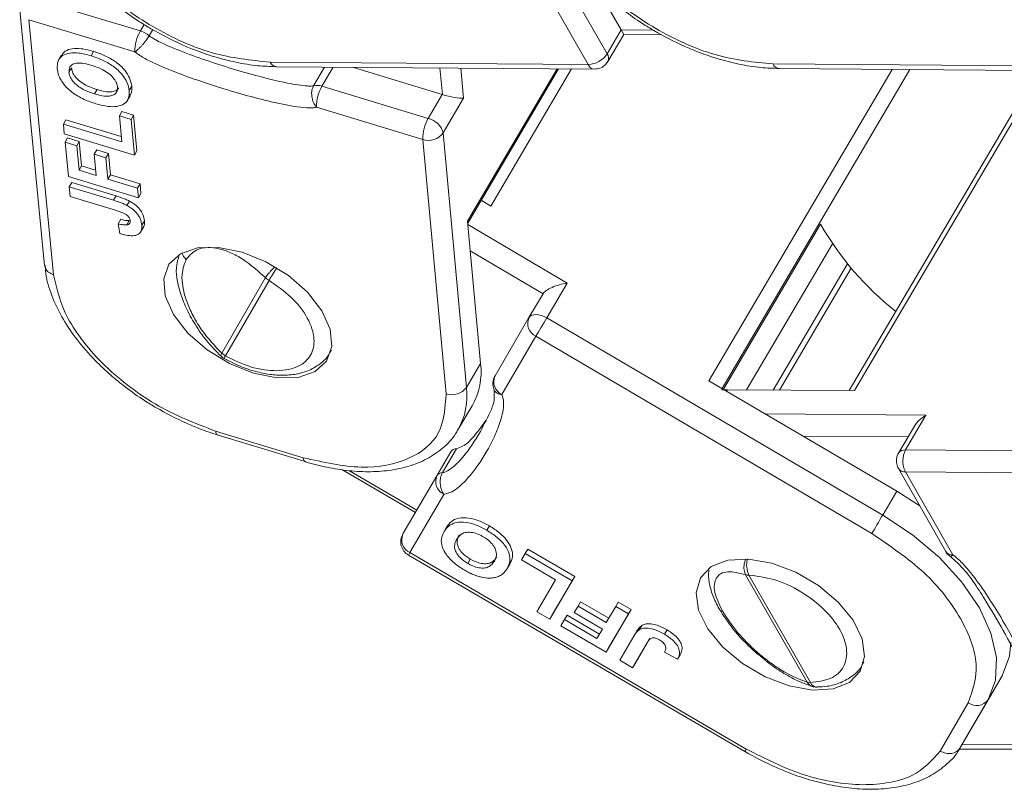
# Model space of a CAD drawing. Header units: millimetres. Extents: x 3186 to 3545, y -371 to -118.
# Tile 15 of 27: x 3352 to 3378, y -177 to -158. Entities that reach past the tile are written whole.
import ezdxf

# ---------------------------------------------------------------- set-up
doc = ezdxf.new("R2010")
doc.units = ezdxf.units.MM

msp = doc.modelspace()

# ---------------------------------------------------------------- linework, layer by layer
at = {"color": 7, "linetype": 'Continuous', "lineweight": 15}
for p, q in [((3367.313, -158.42), (3366.086, -156.267)), ((3366.821, -158.7), (3365.595, -156.547)), ((3367.677, -157.801), (3367.036, -156.675)), ((3355.216, -157.829), (3352.463, -156.992)), ((3352.089, -157.293), (3352.734, -163.908)), ((3352.966, -164.15), (3352.322, -157.536)), ((3355.075, -158.373), (3352.322, -157.536)), ((3355.315, -157.661), (3355.216, -157.829)), ((3355.444, -157.952), (3355.537, -157.794)), ((3367.677, -157.801), (3367.313, -158.42)), ((3367.332, -158.621), (3367.744, -157.919)), ((3367.678, -157.801), (3367.744, -157.919)), ((3368.507, -157.808), (3367.678, -157.801)), ((3367.744, -157.919), (3368.735, -157.927)), ((3353.171, -158.456), (3353.105, -158.568)), ((3354.005, -158.36), (3353.939, -158.472)), ((3358.578, -158.637), (3366.821, -158.7)), ((3371.612, -158.685), (3379.855, -158.748)), ((3353.366, -158.9), (3353.432, -158.787)), ((3358.741, -158.755), (3366.984, -158.818)), ((3359.991, -158.765), (3359.707, -159.248)), ((3359.924, -159.261), (3360.215, -158.766)), ((3363.042, -159.478), (3360.713, -158.77)), ((3362.98, -158.788), (3363.043, -159.478)), ((3363.595, -159.569), (3363.524, -158.792)), ((3366.017, -158.811), (3363.695, -162.76)), ((3363.7, -162.812), (3366.052, -158.811)), ((3364.3, -162.368), (3366.389, -158.814)), ((3374.697, -158.826), (3369.95, -166.901)), ((3370.295, -167.104), (3375.159, -158.829)), ((3371.774, -158.803), (3380.017, -158.867)), ((3378.466, -158.855), (3373.587, -167.156)), ((3373.722, -167.157), (3378.601, -158.856)), ((3354.029, -159.461), (3354.095, -159.348)), ((3354.927, -159.374), (3354.993, -159.261)), ((3362.678, -160.098), (3359.924, -159.261)), ((3363.042, -159.478), (3362.678, -160.098)), ((3354.885, -159.62), (3354.951, -159.507)), ((3363.066, -160.47), (3363.595, -159.569)), ((3354.738, -159.919), (3354.672, -160.031)), ((3354.738, -159.919), (3355.041, -160.011)), ((3362.537, -160.641), (3359.784, -159.804)), ((3353.288, -160.13), (3353.221, -160.242)), ((3353.245, -160.494), (3353.221, -160.242)), ((3353.221, -160.242), (3354.735, -160.703)), ((3353.288, -160.13), (3354.722, -160.566)), ((3354.672, -160.031), (3354.975, -160.124)), ((3354.735, -160.703), (3354.672, -160.031)), ((3354.975, -160.124), (3355.041, -160.011)), ((3354.975, -160.124), (3355.062, -161.046)), ((3355.041, -160.011), (3355.128, -160.934)), ((3355.062, -161.046), (3353.245, -160.494)), ((3363.668, -167.071), (3363.066, -160.47)), ((3353.332, -160.6), (3353.266, -160.712)), ((3353.35, -161.602), (3353.266, -160.712)), ((3353.266, -160.712), (3353.568, -160.804)), ((3353.332, -160.6), (3353.635, -160.692)), ((3353.635, -160.692), (3353.568, -160.804)), ((3353.635, -160.692), (3353.695, -161.329)), ((3363.139, -167.242), (3362.537, -160.641)), ((3353.568, -160.804), (3353.629, -161.442)), ((3354.085, -160.91), (3354.019, -161.023)), ((3354.085, -160.91), (3354.388, -161.002)), ((3354.388, -161.002), (3354.322, -161.115)), ((3354.388, -161.002), (3354.44, -161.556)), ((3355.128, -160.934), (3355.062, -161.046)), ((3354.071, -161.577), (3354.019, -161.023)), ((3354.019, -161.023), (3354.322, -161.115)), ((3354.322, -161.115), (3354.374, -161.669)), ((3353.695, -161.329), (3353.629, -161.442)), ((3353.629, -161.442), (3354.071, -161.577)), ((3353.695, -161.329), (3354.058, -161.44)), ((3355.166, -162.154), (3353.35, -161.602)), ((3353.441, -161.758), (3353.375, -161.87)), ((3353.441, -161.758), (3354.586, -162.106)), ((3354.44, -161.556), (3354.374, -161.669)), ((3354.374, -161.669), (3355.142, -161.902)), ((3354.44, -161.556), (3355.209, -161.79)), ((3353.399, -162.122), (3353.375, -161.87)), ((3353.375, -161.87), (3354.52, -162.218)), ((3355.142, -161.902), (3355.209, -161.79)), ((3355.142, -161.902), (3355.166, -162.154)), ((3355.209, -161.79), (3355.232, -162.041)), ((3354.574, -162.479), (3353.399, -162.122)), ((3354.586, -162.106), (3354.52, -162.218)), ((3354.934, -162.239), (3354.868, -162.352)), ((3355.232, -162.041), (3355.166, -162.154)), ((3364.048, -162.22), (3364.3, -162.368)), ((3354.708, -162.713), (3354.641, -162.826)), ((3354.93, -162.748), (3354.864, -162.86)), ((3355.322, -162.752), (3355.256, -162.864)), ((3364.032, -166.452), (3363.695, -162.76)), ((3354.641, -162.826), (3354.688, -163.084)), ((3355.229, -163.032), (3355.295, -162.92)), ((3366.28, -164.365), (3363.704, -162.851)), ((3372.844, -162.839), (3370.327, -167.122)), ((3363.766, -163.534), (3365.653, -164.643)), ((3370.928, -167.136), (3373.154, -163.348)), ((3373.543, -163.868), (3371.619, -167.141)), ((3371.779, -167.142), (3373.637, -163.98)), ((3358.457, -164.226), (3357.326, -166.185)), ((3358.551, -164.297), (3357.42, -166.256)), ((3365.751, -165.266), (3366.28, -164.365)), ((3365.652, -164.644), (3365.288, -165.263)), ((3365.288, -165.263), (3364.408, -166.776)), ((3374.455, -170.382), (3365.751, -165.266)), ((3365.468, -165.747), (3364.587, -167.259)), ((3374.172, -170.863), (3365.468, -165.747)), ((3360.164, -166.104), (3360.132, -166.164)), ((3360.134, -166.161), (3360.162, -166.113)), ((3357.42, -166.256), (3357.326, -166.185)), ((3364.032, -166.452), (3363.668, -167.071)), ((3374.819, -169.763), (3369.95, -166.901)), ((3370.278, -167.133), (3370.431, -167.132)), ((3370.409, -167.171), (3370.431, -167.132)), ((3370.431, -167.132), (3373.722, -167.157)), ((3363.448, -168.172), (3363.812, -167.552)), ((3375.577, -167.794), (3371.414, -167.762)), ((3375.048, -168.695), (3375.577, -167.794)), ((3375.277, -168.074), (3374.864, -168.776)), ((3357.165, -168.205), (3359.439, -168.896)), ((3357.209, -168.305), (3359.488, -168.997)), ((3372.389, -168.335), (3375.111, -168.356)), ((3363.045, -169.282), (3363.409, -168.663)), ((3363.265, -168.742), (3362.901, -169.362)), ((3383.291, -168.758), (3375.048, -168.695)), ((3374.861, -169.177), (3376.088, -171.33)), ((3360.437, -169.203), (3362.345, -170.317)), ((3362.382, -170.254), (3360.634, -169.233)), ((3362.901, -169.362), (3362.02, -170.874)), ((3375.044, -169.26), (3376.27, -171.413)), ((3383.287, -169.324), (3375.044, -169.26)), ((3363.081, -169.846), (3362.2, -171.358)), ((3374.819, -169.763), (3374.455, -170.382)), ((3375.414, -170.147), (3374.819, -169.763)), ((3363.153, -170.698), (3363.087, -170.811)), ((3364.2, -170.779), (3364.266, -170.666)), ((3362.164, -171.422), (3370.884, -176.516)), ((3370.919, -176.452), (3362.2, -171.358)), ((3365.093, -171.543), (3365.19, -171.377)), ((3365.19, -171.377), (3365.257, -171.264)), ((3365.19, -171.377), (3366.407, -172.09)), ((3365.257, -171.264), (3366.473, -171.977)), ((3363.701, -171.637), (3363.768, -171.524)), ((3364.792, -171.653), (3364.726, -171.766)), ((3365.978, -172.061), (3365.093, -171.543)), ((3366.473, -171.977), (3365.892, -172.975)), ((3366.473, -171.977), (3366.407, -172.09)), ((3370.903, -171.932), (3372.495, -174.715)), ((3370.99, -171.944), (3372.583, -174.727)), ((3365.494, -172.893), (3365.978, -172.061)), ((3366.407, -172.09), (3365.826, -173.087)), ((3366.463, -172.911), (3366.559, -172.745)), ((3366.626, -172.632), (3366.559, -172.745)), ((3366.559, -172.745), (3367.289, -173.173)), ((3366.626, -172.632), (3367.355, -173.06)), ((3367.289, -173.173), (3367.535, -172.751)), ((3367.535, -172.751), (3367.602, -172.638)), ((3367.535, -172.751), (3367.867, -172.945)), ((3367.602, -172.638), (3367.933, -172.832)), ((3365.826, -173.087), (3365.494, -172.893)), ((3365.892, -172.975), (3365.826, -173.087)), ((3366.277, -172.977), (3366.21, -173.09)), ((3366.277, -172.977), (3367.117, -173.469)), ((3367.193, -173.339), (3366.463, -172.911)), ((3367.867, -172.945), (3367.286, -173.943)), ((3367.933, -172.832), (3367.352, -173.83)), ((3367.933, -172.832), (3367.867, -172.945)), ((3366.114, -173.256), (3366.21, -173.09)), ((3367.286, -173.943), (3366.114, -173.256)), ((3366.21, -173.09), (3367.051, -173.582)), ((3368.221, -173.241), (3368.155, -173.354)), ((3367.051, -173.582), (3367.193, -173.339)), ((3368.073, -173.409), (3368.006, -173.521)), ((3368.868, -173.363), (3368.802, -173.476)), ((3367.64, -174.15), (3368.006, -173.521)), ((3368.348, -173.699), (3367.972, -174.345)), ((3368.352, -173.694), (3368.038, -174.232)), ((3368.348, -173.699), (3368.414, -173.586)), ((3367.352, -173.83), (3367.286, -173.943)), ((3368.802, -173.939), (3369.141, -174.121)), ((3369.207, -174.008), (3369.141, -174.121)), ((3367.972, -174.345), (3367.64, -174.15)), ((3368.038, -174.232), (3367.972, -174.345)), ((3373.969, -174.193), (3373.938, -174.251)), ((3373.938, -174.25), (3373.967, -174.202)), ((3372.583, -174.727), (3372.495, -174.715)), ((3376.821, -175.806), (3377.549, -174.556)), ((3377.185, -175.175), (3377.549, -174.556)), ((3375.947, -176.503), (3376.674, -175.255)), ((3376.457, -176.425), (3377.185, -175.175)), ((3376.821, -175.806), (3376.457, -176.425)), ((3376.439, -176.452), (3379.011, -176.461)), ((3378.944, -176.343), (3376.511, -176.334))]:
    msp.add_line(p, q, dxfattribs=at)
at = {"color": 7, "linetype": 'Continuous', "lineweight": 15, "flags": 128}
for points in [[(3358.148, -166.705), (3357.528, -166.454), (3356.946, -166.097), (3356.449, -165.662), (3356.078, -165.184), (3355.863, -164.701), (3355.821, -164.254), (3355.955, -163.879), (3356.255, -163.605), (3356.697, -163.454), (3357.244, -163.44), (3357.852, -163.563), (3358.472, -163.814), (3359.054, -164.171), (3359.55, -164.606), (3359.921, -165.084), (3360.137, -165.566), (3360.179, -166.013), (3360.044, -166.389), (3359.744, -166.663), (3359.303, -166.813), (3358.756, -166.828), (3358.148, -166.705)], [(3365.288, -165.263), (3365.318, -165.228), (3365.359, -165.202), (3365.411, -165.186), (3365.472, -165.181), (3365.539, -165.187), (3365.609, -165.204), (3365.681, -165.231), (3365.751, -165.266)], [(3365.751, -165.266), (3365.716, -165.325), (3365.678, -165.389), (3365.639, -165.456), (3365.599, -165.524), (3365.561, -165.589), (3365.525, -165.649), (3365.494, -165.703), (3365.468, -165.747)], [(3359.439, -168.896), (3359.447, -168.942), (3359.461, -168.975), (3359.48, -168.994), (3359.488, -168.997)], [(3374.172, -170.863), (3374.198, -170.819), (3374.23, -170.765), (3374.265, -170.705), (3374.303, -170.64), (3374.343, -170.572), (3374.383, -170.505), (3374.42, -170.441), (3374.455, -170.382)], [(3374.455, -170.382), (3375.231, -170.899), (3375.925, -171.487), (3376.508, -172.124), (3376.96, -172.785), (3377.262, -173.446), (3377.402, -174.081), (3377.376, -174.664), (3377.185, -175.175)], [(3373.875, -174.436), (3373.595, -174.725), (3373.169, -174.891), (3372.633, -174.923), (3372.03, -174.816), (3371.409, -174.581), (3370.819, -174.236), (3370.31, -173.808), (3369.921, -173.333), (3369.685, -172.85), (3369.621, -172.396), (3369.734, -172.01), (3370.014, -171.721), (3370.44, -171.555), (3370.975, -171.523), (3371.579, -171.63), (3372.2, -171.865), (3372.789, -172.21), (3373.299, -172.638), (3373.688, -173.113), (3373.923, -173.596), (3373.988, -174.05), (3373.875, -174.436)], [(3377.549, -174.556), (3377.74, -174.045), (3377.776, -173.691)]]:
    msp.add_lwpolyline(points, dxfattribs=at)
at = {"color": 7, "linetype": 'Continuous', "lineweight": 15}
for centre, radius, start, end in [((3356.126, -158.355), 1.051, 149.979, 180.9666), ((3355.016, -158.474), 0.675, 50.6616, 72.7566), ((3367.349, -157.988), 0.378, 29.5578, 29.6711), ((3366.797, -158.084), 0.616, 272.3021, 326.9647), ((3367.159, -158.536), 0.192, 333.6761, 36.9509), ((3358.756, -158.564), 0.192, 202.3019, 265.5014), ((3367.003, -158.622), 0.197, 203.2562, 264.574), ((3371.789, -158.612), 0.192, 202.3019, 265.5014), ((3359.793, -159.644), 0.405, 71.0567, 102.2366), ((3360.834, -159.786), 1.051, 149.979, 180.9666), ((3362.869, -160.046), 0.593, 73.0069, 73.0907), ((3363.587, -160.623), 1.051, 149.979, 180.9666), ((3362.555, -160.614), 0.531, 15.6919, 76.6049), ((3362.685, -160.196), 0.469, 251.5652, 324.1742), ((3379.664, -158.933), 7.859, 209.8006, 231.7089), ((3356.689, -163.453), 0.415, 198.3134, 226.3925), ((3347.306, -157.094), 13.354, 327.3559, 329.0067), ((3358.794, -163.88), 0.483, 225.7737, 239.7488), ((3365.625, -165.414), 0.368, 155.9047, 244.8349), ((3357.585, -165.975), 0.4, 226.6778, 240.7139), ((3357.624, -166.389), 0.244, 147.0112, 164.3878), ((3362.288, -166.675), 1.759, 330.07, 7.2735), ((3364.753, -166.978), 0.4, 149.6309, 202.9165), ((3364.744, -166.926), 0.368, 155.9047, 244.8349), ((3363.288, -166.797), 0.469, 251.5652, 324.1742), ((3361.924, -167.294), 1.758, 329.9482, 7.2774), ((3363.416, -168.844), 0.182, 92.1726, 145.9619), ((3375.027, -168.895), 0.201, 83.9299, 143.8991), ((3375.592, -168.982), 0.615, 152.1632, 206.9523), ((3375.025, -169.061), 0.201, 215.4026, 275.3183), ((3363.238, -169.512), 0.368, 155.9047, 244.8349), ((3363.052, -169.464), 0.182, 92.1726, 145.9619), ((3362.366, -171.077), 0.4, 149.6309, 239.7065), ((3362.357, -171.025), 0.368, 155.9047, 244.8349), ((3363.613, -172.203), 1.646, 149.1029, 151.6582), ((3376.252, -171.214), 0.2, 215.3787, 275.3204), ((3371.559, -171.674), 0.63, 165.9981, 205.4073), ((3370.988, -171.648), 0.296, 253.2112, 270.4622), ((3370.348, -172.733), 0.156, 211.1851, 255.2599), ((3372.768, -174.643), 0.203, 204.5564, 266.1641), ((3376.889, -174.954), 0.369, 234.4661, 323.1967)]:
    msp.add_arc(centre, radius, start, end, dxfattribs=at)
for centre, major_axis, ratio, start_param, end_param in [((3363.232, -159.458), (0.409, -0.092), 0.16077, 4.267982, 5.838778), ((3366.163, -164.564), (0.522, 0.135), 0.317861, 1.263041, 2.833838), ((3375.739, -168.078), (0.492, 0.279), 0.577382, 1.570796, 2.356113)]:
    msp.add_ellipse(centre, major_axis=major_axis, ratio=ratio, start_param=start_param, end_param=end_param, dxfattribs=at)
for points, knots in [([(3353.066, -155.428), (3353.075, -155.446), (3353.17, -155.642), (3353.45, -156.022), (3353.864, -156.508), (3354.298, -156.917), (3354.725, -157.265), (3355.12, -157.545), (3355.393, -157.711), (3355.492, -157.771)], [0, 0, 0, 0, 0.021193, 0.220868, 0.437045, 0.597341, 0.735075, 0.903528, 1, 1, 1, 1]), ([(3366.099, -155.476), (3366.109, -155.495), (3366.204, -155.69), (3366.484, -156.071), (3366.898, -156.556), (3367.332, -156.965), (3367.759, -157.314), (3368.153, -157.593), (3368.426, -157.759), (3368.526, -157.819)], [0, 0, 0, 0, 0.021193, 0.220868, 0.437045, 0.597341, 0.735075, 0.903528, 1, 1, 1, 1]), ([(3355.444, -157.952), (3355.421, -157.988), (3355.386, -158.043), (3355.323, -158.126), (3355.271, -158.189), (3355.216, -158.25), (3355.147, -158.318), (3355.103, -158.351), (3355.075, -158.373)], [0, 0, 0, 0, 0.230756, 0.3578667, 0.5000539, 0.6199613, 0.760565, 1, 1, 1, 1]), ([(3359.707, -159.248), (3359.686, -159.251), (3359.636, -159.259), (3359.502, -159.255), (3359.208, -159.219), (3358.558, -159.083), (3357.757, -158.862), (3356.914, -158.592), (3356.253, -158.351), (3355.781, -158.155), (3355.521, -158.008), (3355.467, -157.969), (3355.444, -157.952)], [0, 0, 0, 0, 0.017955, 0.042504, 0.101636, 0.231293, 0.500013, 0.65744, 0.813011, 0.957617, 0.98211, 1, 1, 1, 1]), ([(3355.492, -157.771), (3355.753, -157.913), (3356.118, -158.114), (3356.676, -158.344), (3357.15, -158.509), (3357.707, -158.65), (3358.244, -158.739), (3358.582, -158.747), (3358.739, -158.751)], [0, 0, 0, 0, 0.244335, 0.343056, 0.50539, 0.671363, 0.846999, 1, 1, 1, 1]), ([(3368.526, -157.819), (3368.786, -157.962), (3369.152, -158.162), (3369.71, -158.392), (3370.184, -158.557), (3370.74, -158.698), (3371.277, -158.787), (3371.615, -158.795), (3371.772, -158.799)], [0, 0, 0, 0, 0.244335, 0.343056, 0.50539, 0.671363, 0.846999, 1, 1, 1, 1]), ([(3353.064, -158.811), (3353.063, -158.742), (3353.063, -158.604), (3353.183, -158.459), (3353.378, -158.39), (3353.637, -158.392), (3353.831, -158.444), (3353.939, -158.472)], [0, 0, 0, 0, 0.203919, 0.410143, 0.593167, 0.774496, 1, 1, 1, 1]), ([(3353.182, -158.462), (3353.206, -158.423), (3353.261, -158.336), (3353.446, -158.279), (3353.702, -158.279), (3353.897, -158.331), (3354.005, -158.36)], [0, 0, 0, 0, 0.20429, 0.451186, 0.695798, 1, 1, 1, 1]), ([(3354.005, -158.36), (3354.103, -158.393), (3354.3, -158.459), (3354.589, -158.625), (3354.814, -158.833), (3354.956, -159.057), (3354.98, -159.191), (3354.993, -159.261)], [0, 0, 0, 0, 0.204593, 0.411054, 0.622248, 0.800999, 1, 1, 1, 1]), ([(3359.784, -159.804), (3359.747, -159.811), (3359.667, -159.826), (3359.368, -159.819), (3358.863, -159.727), (3358.169, -159.559), (3357.488, -159.364), (3356.844, -159.158), (3356.236, -158.943), (3355.74, -158.742), (3355.34, -158.556), (3355.163, -158.433), (3355.075, -158.373)], [0, 0, 0, 0, 0.028797, 0.062785, 0.204515, 0.34939, 0.500003, 0.62989, 0.750047, 0.877684, 0.939695, 1, 1, 1, 1]), ([(3353.366, -158.9), (3353.368, -158.849), (3353.371, -158.762), (3353.462, -158.685), (3353.591, -158.652), (3353.764, -158.668), (3353.893, -158.704), (3353.954, -158.721)], [0, 0, 0, 0, 0.24016, 0.407539, 0.574764, 0.796346, 1, 1, 1, 1]), ([(3353.939, -158.472), (3354.037, -158.505), (3354.234, -158.572), (3354.523, -158.738), (3354.748, -158.946), (3354.89, -159.17), (3354.914, -159.303), (3354.927, -159.374)], [0, 0, 0, 0, 0.204593, 0.411054, 0.622248, 0.800999, 1, 1, 1, 1]), ([(3366.984, -158.817), (3367.032, -158.813), (3367.128, -158.804), (3367.252, -158.73), (3367.305, -158.656), (3367.331, -158.62)], [0, 0, 0, 0, 0.345274, 0.687093, 1, 1, 1, 1]), ([(3353.161, -159.108), (3353.141, -159.07), (3353.105, -159.001), (3353.076, -158.901), (3353.068, -158.841), (3353.064, -158.811)], [0, 0, 0, 0, 0.372031, 0.683777, 1, 1, 1, 1]), ([(3354.029, -159.461), (3353.93, -159.428), (3353.775, -159.375), (3353.578, -159.25), (3353.456, -159.128), (3353.384, -159.005), (3353.372, -158.933), (3353.366, -158.9)], [0, 0, 0, 0, 0.319472, 0.499874, 0.681163, 0.852974, 1, 1, 1, 1]), ([(3354.095, -159.348), (3353.996, -159.315), (3353.841, -159.262), (3353.644, -159.137), (3353.522, -159.015), (3353.45, -158.893), (3353.438, -158.82), (3353.432, -158.787)], [0, 0, 0, 0, 0.319472, 0.499874, 0.681163, 0.852974, 1, 1, 1, 1]), ([(3353.954, -158.721), (3354.053, -158.755), (3354.21, -158.808), (3354.412, -158.936), (3354.537, -159.062), (3354.607, -159.183), (3354.619, -159.252), (3354.624, -159.282)], [0, 0, 0, 0, 0.319116, 0.506214, 0.694344, 0.868092, 1, 1, 1, 1]), ([(3353.597, -159.518), (3353.552, -159.489), (3353.462, -159.431), (3353.312, -159.305), (3353.212, -159.193), (3353.167, -159.117), (3353.161, -159.108)], [0, 0, 0, 0, 0.250896, 0.502166, 0.940512, 1, 1, 1, 1]), ([(3354.624, -159.282), (3354.622, -159.328), (3354.619, -159.41), (3354.535, -159.487), (3354.407, -159.527), (3354.23, -159.516), (3354.096, -159.479), (3354.029, -159.461)], [0, 0, 0, 0, 0.213563, 0.386192, 0.558454, 0.780281, 1, 1, 1, 1]), ([(3354.927, -159.374), (3354.927, -159.442), (3354.927, -159.58), (3354.811, -159.727), (3354.617, -159.795), (3354.363, -159.796), (3354.171, -159.745), (3354.065, -159.716)], [0, 0, 0, 0, 0.205433, 0.413226, 0.595657, 0.776233, 1, 1, 1, 1]), ([(3354.661, -159.304), (3354.641, -159.328), (3354.6, -159.378), (3354.472, -159.414), (3354.297, -159.404), (3354.162, -159.367), (3354.095, -159.348)], [0, 0, 0, 0, 0.202104, 0.42603, 0.714386, 1, 1, 1, 1]), ([(3354.993, -159.261), (3354.999, -159.333), (3355.007, -159.426), (3354.952, -159.487), (3354.94, -159.5)], [0, 0, 0, 0, 0.777267, 1, 1, 1, 1]), ([(3359.784, -159.804), (3359.755, -159.766), (3359.711, -159.705), (3359.675, -159.605), (3359.658, -159.523), (3359.654, -159.443), (3359.664, -159.343), (3359.69, -159.285), (3359.707, -159.248)], [0, 0, 0, 0, 0.239435, 0.3800887, 0.499946, 0.642148, 0.7692635, 1, 1, 1, 1]), ([(3354.065, -159.716), (3354.016, -159.701), (3353.914, -159.668), (3353.756, -159.605), (3353.65, -159.547), (3353.597, -159.518)], [0, 0, 0, 0, 0.308297, 0.650122, 1, 1, 1, 1]), ([(3354.52, -162.218), (3354.569, -162.234), (3354.651, -162.26), (3354.768, -162.303), (3354.835, -162.336), (3354.868, -162.352)], [0, 0, 0, 0, 0.416831, 0.706738, 1, 1, 1, 1]), ([(3354.586, -162.106), (3354.635, -162.121), (3354.717, -162.147), (3354.834, -162.191), (3354.901, -162.223), (3354.934, -162.239)], [0, 0, 0, 0, 0.416831, 0.706738, 1, 1, 1, 1]), ([(3354.934, -162.239), (3354.981, -162.267), (3355.084, -162.329), (3355.208, -162.453), (3355.298, -162.603), (3355.313, -162.698), (3355.322, -162.752)], [0, 0, 0, 0, 0.206451, 0.456836, 0.694177, 1, 1, 1, 1]), ([(3354.574, -162.479), (3354.619, -162.494), (3354.71, -162.523), (3354.823, -162.569), (3354.895, -162.625), (3354.932, -162.676), (3354.947, -162.721), (3354.951, -162.748), (3354.952, -162.756)], [0, 0, 0, 0, 0.272262, 0.546684, 0.659253, 0.771268, 0.935125, 1, 1, 1, 1]), ([(3354.868, -162.352), (3354.915, -162.38), (3355.017, -162.441), (3355.141, -162.566), (3355.232, -162.715), (3355.247, -162.811), (3355.256, -162.864)], [0, 0, 0, 0, 0.206451, 0.456836, 0.694177, 1, 1, 1, 1]), ([(3354.708, -162.713), (3354.732, -162.719), (3354.782, -162.732), (3354.859, -162.749), (3354.906, -162.748), (3354.93, -162.748)], [0, 0, 0, 0, 0.312455, 0.650802, 1, 1, 1, 1]), ([(3354.952, -162.756), (3354.951, -162.777), (3354.95, -162.814), (3354.914, -162.849), (3354.881, -162.856), (3354.864, -162.86)], [0, 0, 0, 0, 0.410571, 0.709085, 1, 1, 1, 1]), ([(3355.322, -162.752), (3355.327, -162.808), (3355.333, -162.872), (3355.296, -162.913), (3355.292, -162.917)], [0, 0, 0, 0, 0.887347, 1, 1, 1, 1]), ([(3354.864, -162.86), (3354.837, -162.86), (3354.788, -162.86), (3354.712, -162.844), (3354.665, -162.832), (3354.641, -162.826)], [0, 0, 0, 0, 0.392386, 0.695009, 1, 1, 1, 1]), ([(3355.256, -162.864), (3355.256, -162.918), (3355.256, -163.008), (3355.18, -163.101), (3355.061, -163.144), (3354.889, -163.138), (3354.758, -163.103), (3354.688, -163.084)], [0, 0, 0, 0, 0.242194, 0.410832, 0.580073, 0.776537, 1, 1, 1, 1]), ([(3356.403, -163.753), (3356.496, -163.647), (3356.639, -163.483), (3356.96, -163.434), (3357.244, -163.466), (3357.556, -163.571), (3357.972, -163.791), (3358.266, -164.055), (3358.457, -164.226)], [0, 0, 0, 0, 0.233967, 0.362712, 0.492722, 0.623787, 0.756068, 1, 1, 1, 1]), ([(3356.216, -163.681), (3356.193, -163.751), (3356.108, -164.01), (3356.201, -164.489), (3356.395, -165.016), (3356.628, -165.447), (3356.934, -165.881), (3357.183, -166.135), (3357.311, -166.266)], [0, 0, 0, 0, 0.098966, 0.364782, 0.510856, 0.665519, 0.828661, 1, 1, 1, 1]), ([(3357.326, -166.185), (3357.147, -165.995), (3356.87, -165.701), (3356.591, -165.243), (3356.426, -164.884), (3356.323, -164.538), (3356.269, -164.124), (3356.35, -163.899), (3356.403, -163.753)], [0, 0, 0, 0, 0.243932, 0.37608, 0.507278, 0.637157, 0.766033, 1, 1, 1, 1]), ([(3352.966, -164.15), (3352.922, -164.131), (3352.832, -164.094), (3352.752, -164.002), (3352.743, -163.934), (3352.74, -163.906)], [0, 0, 0, 0, 0.366811, 0.733621, 1, 1, 1, 1]), ([(3352.75, -163.909), (3352.755, -164.003), (3352.773, -164.28), (3352.933, -164.753), (3353.202, -165.303), (3353.572, -165.848), (3353.994, -166.333), (3354.426, -166.742), (3354.854, -167.091), (3355.248, -167.371), (3355.521, -167.536), (3355.621, -167.596)], [0, 0, 0, 0, 0.072204, 0.213742, 0.351541, 0.483826, 0.627043, 0.733239, 0.824488, 0.936087, 1, 1, 1, 1]), ([(3358.457, -164.226), (3358.476, -164.199), (3358.506, -164.157), (3358.567, -164.086), (3358.625, -164.022), (3358.67, -163.978), (3358.695, -163.954)], [0, 0, 0, 0, 0.360854, 0.552167, 0.751424, 1, 1, 1, 1]), ([(3352.966, -164.15), (3353.053, -164.524), (3353.185, -165.098), (3353.736, -165.909), (3354.285, -166.52), (3354.949, -167.08), (3355.897, -167.717), (3356.665, -168.013), (3357.165, -168.205)], [0, 0, 0, 0, 0.239602, 0.368454, 0.5, 0.631546, 0.760398, 1, 1, 1, 1]), ([(3358.551, -164.297), (3358.749, -164.435), (3359.161, -164.723), (3359.585, -165.276), (3359.76, -165.815), (3359.665, -166.258), (3359.33, -166.561), (3358.778, -166.674), (3358.09, -166.579), (3357.637, -166.361), (3357.42, -166.256)], [0, 0, 0, 0, 0.120249, 0.25, 0.379751, 0.5, 0.620249, 0.75, 0.879751, 1, 1, 1, 1]), ([(3357.31, -166.265), (3357.31, -166.265), (3357.305, -166.263), (3357.302, -166.243), (3357.317, -166.208), (3357.326, -166.185)], [0, 0, 0, 0, 0.012071, 0.35494, 1, 1, 1, 1]), ([(3357.323, -166.285), (3357.506, -166.382), (3357.763, -166.518), (3358.154, -166.65), (3358.48, -166.729), (3358.854, -166.766), (3359.219, -166.745), (3359.569, -166.654), (3359.874, -166.473), (3360.074, -166.299), (3360.121, -166.173), (3360.126, -166.161)], [0, 0, 0, 0, 0.173324, 0.243065, 0.356986, 0.472317, 0.594172, 0.720041, 0.849801, 0.986097, 1, 1, 1, 1]), ([(3364.384, -167.134), (3364.39, -167.23), (3364.401, -167.441), (3364.239, -167.818), (3364.091, -168.097), (3363.991, -168.285)], [0, 0, 0, 0, 0.215096, 0.471895, 1, 1, 1, 1]), ([(3364.587, -167.259), (3364.599, -167.295), (3364.626, -167.372), (3364.641, -167.608), (3364.561, -167.937), (3364.397, -168.355), (3364.195, -168.739), (3363.976, -169.085), (3363.741, -169.393), (3363.516, -169.623), (3363.302, -169.788), (3363.154, -169.826), (3363.081, -169.846)], [0, 0, 0, 0, 0.028797, 0.062785, 0.204515, 0.34939, 0.500003, 0.62989, 0.750047, 0.877684, 0.939695, 1, 1, 1, 1]), ([(3364.587, -167.259), (3364.546, -167.251), (3364.481, -167.237), (3364.422, -167.193), (3364.402, -167.164), (3364.392, -167.151)], [0, 0, 0, 0, 0.478922, 0.760259, 1, 1, 1, 1]), ([(3355.621, -167.596), (3355.881, -167.739), (3356.247, -167.938), (3356.784, -168.163), (3357.053, -168.251), (3357.213, -168.303)], [0, 0, 0, 0, 0.501764, 0.704496, 1, 1, 1, 1]), ([(3364.17, -167.933), (3364.056, -168.092), (3363.885, -168.332), (3363.632, -168.585), (3363.465, -168.643), (3363.409, -168.663)], [0, 0, 0, 0, 0.566081, 0.855956, 1, 1, 1, 1]), ([(3357.165, -168.205), (3357.17, -168.237), (3357.178, -168.289), (3357.204, -168.296), (3357.215, -168.299)], [0, 0, 0, 0, 0.609193, 1, 1, 1, 1]), ([(3359.488, -168.997), (3359.494, -168.999), (3359.684, -169.065), (3360.067, -169.151), (3360.632, -169.244), (3361.195, -169.27), (3361.737, -169.227), (3362.245, -169.108), (3362.71, -168.91), (3363.105, -168.615), (3363.358, -168.361), (3363.431, -168.189), (3363.439, -168.171)], [0, 0, 0, 0, 0.003663, 0.112987, 0.228677, 0.347761, 0.469409, 0.593203, 0.719248, 0.848536, 0.983761, 1, 1, 1, 1]), ([(3363.992, -168.283), (3363.918, -168.402), (3363.77, -168.643), (3363.506, -168.967), (3363.286, -169.182), (3363.113, -169.268), (3363.065, -169.278), (3363.045, -169.282)], [0, 0, 0, 0, 0.307483, 0.621985, 0.914318, 0.963835, 1, 1, 1, 1]), ([(3374.865, -168.777), (3374.864, -168.778), (3374.841, -168.806), (3374.819, -168.875), (3374.812, -168.942), (3374.809, -168.977)], [0, 0, 0, 0, 0.030462, 0.507524, 1, 1, 1, 1]), ([(3374.809, -168.977), (3374.814, -169.029), (3374.82, -169.099), (3374.854, -169.16), (3374.862, -169.176)], [0, 0, 0, 0, 0.742746, 1, 1, 1, 1]), ([(3363.045, -169.282), (3363.027, -169.32), (3363, -169.378), (3362.986, -169.478), (3362.985, -169.559), (3362.996, -169.643), (3363.021, -169.744), (3363.058, -169.806), (3363.081, -169.846)], [0, 0, 0, 0, 0.230756, 0.3578667, 0.5000539, 0.6199613, 0.760565, 1, 1, 1, 1]), ([(3363.153, -170.698), (3363.188, -170.648), (3363.26, -170.545), (3363.457, -170.453), (3363.713, -170.447), (3363.998, -170.523), (3364.174, -170.617), (3364.266, -170.666)], [0, 0, 0, 0, 0.204593, 0.411054, 0.622248, 0.800999, 1, 1, 1, 1]), ([(3363.087, -170.811), (3363.122, -170.76), (3363.194, -170.658), (3363.39, -170.565), (3363.647, -170.56), (3363.932, -170.635), (3364.108, -170.729), (3364.2, -170.779)], [0, 0, 0, 0, 0.204593, 0.411054, 0.622248, 0.800999, 1, 1, 1, 1]), ([(3364.266, -170.666), (3364.357, -170.724), (3364.54, -170.841), (3364.744, -171.059), (3364.851, -171.274), (3364.873, -171.479), (3364.821, -171.591), (3364.792, -171.653)], [0, 0, 0, 0, 0.205433, 0.413226, 0.595657, 0.776233, 1, 1, 1, 1]), ([(3363.609, -171.805), (3363.517, -171.747), (3363.334, -171.63), (3363.132, -171.411), (3363.024, -171.194), (3363.005, -170.987), (3363.057, -170.874), (3363.087, -170.811)], [0, 0, 0, 0, 0.203919, 0.410143, 0.593167, 0.774496, 1, 1, 1, 1]), ([(3363.416, -171.01), (3363.452, -170.959), (3363.51, -170.878), (3363.662, -170.823), (3363.819, -170.829), (3363.974, -170.875), (3364.065, -170.924), (3364.104, -170.946)], [0, 0, 0, 0, 0.319116, 0.506214, 0.694344, 0.868092, 1, 1, 1, 1]), ([(3363.768, -171.524), (3363.7, -171.479), (3363.584, -171.403), (3363.475, -171.265), (3363.42, -171.132), (3363.427, -171.006), (3363.464, -170.933), (3363.482, -170.898)], [0, 0, 0, 0, 0.24016, 0.4075395, 0.5747635, 0.7963457, 1, 1, 1, 1]), ([(3364.104, -170.946), (3364.164, -170.986), (3364.273, -171.058), (3364.383, -171.192), (3364.447, -171.328), (3364.447, -171.462), (3364.409, -171.54), (3364.391, -171.578)], [0, 0, 0, 0, 0.213563, 0.386192, 0.558454, 0.780281, 1, 1, 1, 1]), ([(3364.2, -170.779), (3364.291, -170.837), (3364.474, -170.954), (3364.677, -171.172), (3364.785, -171.387), (3364.806, -171.592), (3364.755, -171.704), (3364.726, -171.766)], [0, 0, 0, 0, 0.205433, 0.413226, 0.595657, 0.776233, 1, 1, 1, 1]), ([(3363.701, -171.637), (3363.633, -171.592), (3363.518, -171.516), (3363.409, -171.377), (3363.354, -171.245), (3363.361, -171.119), (3363.398, -171.046), (3363.416, -171.01)], [0, 0, 0, 0, 0.24016, 0.4075395, 0.5747635, 0.7963457, 1, 1, 1, 1]), ([(3364.457, -171.465), (3364.42, -171.517), (3364.364, -171.597), (3364.214, -171.65), (3364.062, -171.645), (3363.906, -171.599), (3363.811, -171.548), (3363.768, -171.524)], [0, 0, 0, 0, 0.319472, 0.499874, 0.681163, 0.852974, 1, 1, 1, 1]), ([(3376.089, -171.329), (3376.092, -171.335), (3376.112, -171.375), (3376.152, -171.424), (3376.199, -171.45), (3376.212, -171.457)], [0, 0, 0, 0, 0.096562, 0.759222, 1, 1, 1, 1]), ([(3376.209, -171.462), (3376.287, -171.53), (3376.675, -171.872), (3377.082, -172.545), (3377.598, -173.384), (3377.93, -174.039), (3378.102, -174.455), (3378.145, -174.619), (3378.152, -174.686), (3378.147, -174.708), (3378.146, -174.717)], [0, 0, 0, 0, 0.066152, 0.329032, 0.573515, 0.819732, 0.925285, 0.969239, 0.986768, 1, 1, 1, 1]), ([(3376.27, -171.413), (3376.252, -171.432), (3376.224, -171.461), (3376.214, -171.462), (3376.21, -171.462)], [0, 0, 0, 0, 0.629945, 1, 1, 1, 1]), ([(3376.27, -171.413), (3376.311, -171.444), (3376.398, -171.51), (3376.643, -171.751), (3376.949, -172.15), (3377.316, -172.696), (3377.635, -173.23), (3377.909, -173.733), (3378.139, -174.206), (3378.294, -174.589), (3378.386, -174.897), (3378.374, -175.03), (3378.368, -175.095)], [0, 0, 0, 0, 0.028797, 0.062785, 0.204515, 0.34939, 0.500003, 0.62989, 0.750047, 0.877684, 0.939695, 1, 1, 1, 1]), ([(3364.391, -171.578), (3364.354, -171.629), (3364.297, -171.71), (3364.148, -171.763), (3363.996, -171.758), (3363.84, -171.712), (3363.745, -171.66), (3363.701, -171.637)], [0, 0, 0, 0, 0.319472, 0.499874, 0.681163, 0.852974, 1, 1, 1, 1]), ([(3370.903, -171.932), (3370.886, -171.892), (3370.862, -171.832), (3370.857, -171.732), (3370.866, -171.638), (3370.89, -171.573), (3370.904, -171.534)], [0, 0, 0, 0, 0.3446784, 0.5274154, 0.7177402, 1, 1, 1, 1]), ([(3363.995, -171.979), (3363.946, -171.963), (3363.857, -171.933), (3363.727, -171.872), (3363.648, -171.828), (3363.609, -171.805)], [0, 0, 0, 0, 0.372031, 0.683777, 1, 1, 1, 1]), ([(3364.501, -171.974), (3364.467, -171.986), (3364.398, -172.01), (3364.243, -172.024), (3364.103, -172.009), (3364.007, -171.982), (3363.995, -171.979)], [0, 0, 0, 0, 0.250896, 0.502166, 0.940512, 1, 1, 1, 1]), ([(3364.726, -171.766), (3364.71, -171.792), (3364.675, -171.846), (3364.604, -171.92), (3364.536, -171.956), (3364.501, -171.974)], [0, 0, 0, 0, 0.308297, 0.650122, 1, 1, 1, 1]), ([(3369.96, -171.813), (3369.96, -171.813), (3369.93, -171.901), (3369.954, -172.123), (3370.032, -172.46), (3370.155, -172.697), (3370.215, -172.813)], [0, 0, 0, 0, 0.002595, 0.344992, 0.677848, 1, 1, 1, 1]), ([(3370.309, -172.883), (3370.225, -172.711), (3370.096, -172.443), (3370.083, -172.17), (3370.136, -172.004), (3370.255, -171.894), (3370.483, -171.828), (3370.738, -171.891), (3370.903, -171.932)], [0, 0, 0, 0, 0.2339665, 0.3627124, 0.4927222, 0.6237869, 0.7560684, 1, 1, 1, 1]), ([(3370.99, -171.944), (3371.2, -171.969), (3371.637, -172.02), (3372.347, -172.347), (3372.955, -172.812), (3373.372, -173.342), (3373.561, -173.871), (3373.484, -174.333), (3373.145, -174.656), (3372.766, -174.704), (3372.583, -174.727)], [0, 0, 0, 0, 0.1202489, 0.25, 0.3797511, 0.5, 0.6202489, 0.75, 0.8797511, 1, 1, 1, 1]), ([(3370.215, -172.813), (3370.327, -172.986), (3370.567, -173.358), (3371.013, -173.824), (3371.314, -174.068), (3371.41, -174.145)], [0, 0, 0, 0, 0.371627, 0.801551, 1, 1, 1, 1]), ([(3372.495, -174.715), (3372.315, -174.646), (3372.036, -174.541), (3371.614, -174.269), (3371.289, -174.019), (3370.98, -173.738), (3370.618, -173.354), (3370.43, -173.068), (3370.309, -172.883)], [0, 0, 0, 0, 0.243932, 0.37608, 0.507278, 0.637157, 0.766033, 1, 1, 1, 1]), ([(3368.073, -173.409), (3368.089, -173.383), (3368.116, -173.338), (3368.165, -173.281), (3368.202, -173.254), (3368.221, -173.241)], [0, 0, 0, 0, 0.416831, 0.706738, 1, 1, 1, 1]), ([(3368.221, -173.241), (3368.254, -173.227), (3368.327, -173.197), (3368.482, -173.202), (3368.672, -173.256), (3368.797, -173.324), (3368.868, -173.363)], [0, 0, 0, 0, 0.206451, 0.456836, 0.694177, 1, 1, 1, 1]), ([(3368.006, -173.521), (3368.023, -173.495), (3368.05, -173.451), (3368.099, -173.394), (3368.136, -173.367), (3368.155, -173.354)], [0, 0, 0, 0, 0.416831, 0.706738, 1, 1, 1, 1]), ([(3368.155, -173.354), (3368.188, -173.34), (3368.261, -173.309), (3368.415, -173.315), (3368.606, -173.369), (3368.731, -173.437), (3368.802, -173.476)], [0, 0, 0, 0, 0.206451, 0.456836, 0.694177, 1, 1, 1, 1]), ([(3368.802, -173.476), (3368.873, -173.521), (3368.993, -173.598), (3369.121, -173.737), (3369.188, -173.87), (3369.196, -174.004), (3369.16, -174.08), (3369.141, -174.121)], [0, 0, 0, 0, 0.242194, 0.410832, 0.580073, 0.776537, 1, 1, 1, 1]), ([(3368.868, -173.363), (3368.939, -173.408), (3369.059, -173.485), (3369.188, -173.624), (3369.255, -173.757), (3369.262, -173.891), (3369.226, -173.967), (3369.207, -174.008)], [0, 0, 0, 0, 0.242194, 0.410832, 0.580073, 0.776537, 1, 1, 1, 1]), ([(3368.348, -173.699), (3368.363, -173.675), (3368.394, -173.627), (3368.446, -173.574), (3368.515, -173.564), (3368.58, -173.577), (3368.637, -173.603), (3368.673, -173.623), (3368.683, -173.629)], [0, 0, 0, 0, 0.272262, 0.546684, 0.659253, 0.771268, 0.935125, 1, 1, 1, 1]), ([(3368.683, -173.629), (3368.712, -173.648), (3368.76, -173.68), (3368.809, -173.738), (3368.823, -173.772), (3368.829, -173.788)], [0, 0, 0, 0, 0.410571, 0.709085, 1, 1, 1, 1]), ([(3368.829, -173.788), (3368.831, -173.81), (3368.835, -173.85), (3368.82, -173.898), (3368.808, -173.925), (3368.802, -173.939)], [0, 0, 0, 0, 0.392386, 0.695009, 1, 1, 1, 1]), ([(3371.41, -174.145), (3371.429, -174.162), (3371.571, -174.282), (3371.856, -174.47), (3372.257, -174.698), (3372.507, -174.785), (3372.637, -174.83)], [0, 0, 0, 0, 0.048066, 0.344785, 0.662, 1, 1, 1, 1]), ([(3372.755, -174.839), (3372.843, -174.836), (3373.058, -174.83), (3373.373, -174.742), (3373.679, -174.562), (3373.879, -174.387), (3373.927, -174.26), (3373.932, -174.248)], [0, 0, 0, 0, 0.174916, 0.430094, 0.693159, 0.969476, 1, 1, 1, 1]), ([(3372.634, -174.828), (3372.632, -174.828), (3372.612, -174.825), (3372.559, -174.795), (3372.521, -174.747), (3372.495, -174.715)], [0, 0, 0, 0, 0.019216, 0.359605, 1, 1, 1, 1]), ([(3372.639, -174.825), (3372.672, -174.837), (3372.711, -174.852), (3372.751, -174.844), (3372.757, -174.843)], [0, 0, 0, 0, 0.854208, 1, 1, 1, 1]), ([(3370.873, -176.51), (3371.133, -176.652), (3371.499, -176.852), (3372.057, -177.083), (3372.531, -177.248), (3373.088, -177.389), (3373.653, -177.478), (3374.215, -177.505), (3374.757, -177.462), (3375.265, -177.343), (3375.73, -177.145), (3376.125, -176.849), (3376.374, -176.602), (3376.446, -176.437), (3376.451, -176.426)], [0, 0, 0, 0, 0.121619, 0.170758, 0.251561, 0.334174, 0.421598, 0.511587, 0.603514, 0.697062, 0.792311, 0.890011, 0.992197, 1, 1, 1, 1]), ([(3370.919, -176.452), (3370.905, -176.475), (3370.883, -176.513), (3370.885, -176.51), (3370.886, -176.509)], [0, 0, 0, 0, 0.640013, 1, 1, 1, 1]), ([(3370.919, -176.452), (3371.407, -176.699), (3372.158, -177.08), (3373.188, -177.323), (3373.952, -177.398), (3374.64, -177.338), (3375.406, -177.113), (3375.734, -176.744), (3375.947, -176.503)], [0, 0, 0, 0, 0.239602, 0.368454, 0.5, 0.631546, 0.760398, 1, 1, 1, 1])]:
    msp.add_open_spline(points, degree=3, knots=knots, dxfattribs=at)
for points in [[(3353.243, -155.511), (3353.529, -155.919), (3354.1, -156.733), (3355.509, -157.764), (3357.097, -158.489), (3358.084, -158.587), (3358.578, -158.637)], [(3366.277, -155.56), (3366.562, -155.967), (3367.133, -156.781), (3368.543, -157.812), (3370.13, -158.537), (3371.118, -158.636), (3371.612, -158.685)], [(3359.439, -168.896), (3359.955, -169.011), (3360.988, -169.242), (3362.238, -168.979), (3363.067, -168.312), (3363.115, -167.599), (3363.139, -167.242)], [(3376.674, -175.255), (3376.784, -174.935), (3377.004, -174.297), (3376.551, -173.065), (3375.598, -171.83), (3374.648, -171.185), (3374.172, -170.863)], [(3375.947, -176.503), (3375.995, -176.526), (3376.09, -176.57), (3376.242, -176.572), (3376.377, -176.526), (3376.43, -176.459), (3376.457, -176.425)]]:
    msp.add_open_spline(points, degree=3, dxfattribs=at)

doc.saveas('drawing.dxf')
